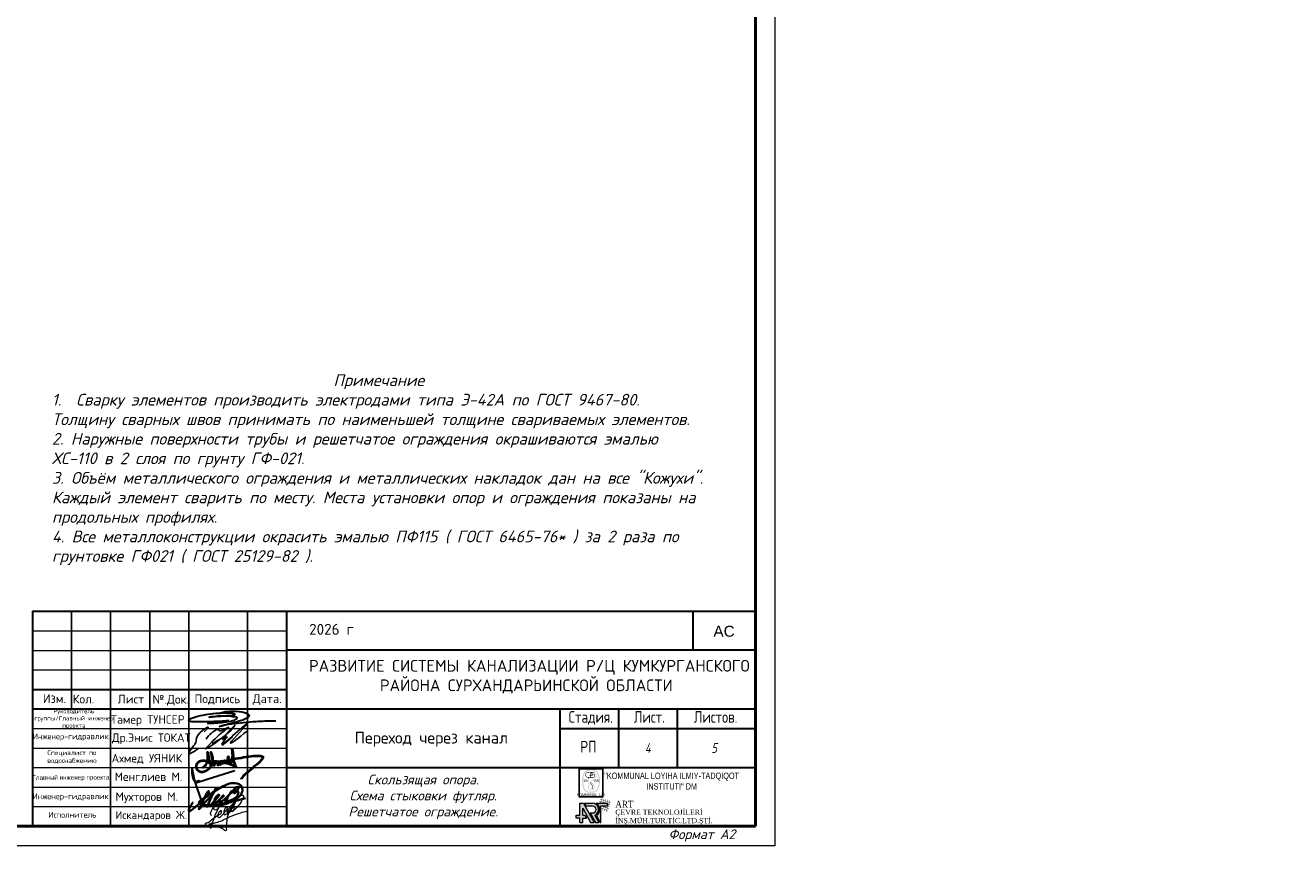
# Model space of a CAD drawing. Header units: millimetres. Extents: x 12962 to 32397, y -4138 to -1429.
# Tile 19 of 41: x 13750 to 14073, y -3525 to -3315. Entities that reach past the tile are written whole.
import ezdxf
from ezdxf.enums import TextEntityAlignment as Align

# ---------------------------------------------------------------- set-up
doc = ezdxf.new("R2010")
doc.units = ezdxf.units.MM
for name, color, linetype, lineweight in [('0_Ном._пера__7', 7, 'Continuous', 60), ('_1 asosiy', 7, 'Continuous', 40), ('_Текст', 255, 'Continuous', 13), ('A-PENCERE', 12, 'Continuous', 20), ('ANTET', 7, 'Continuous', 15), ('cam', 154, 'Continuous', 25), ('KOT', 250, 'Continuous', 18)]:
    doc.layers.add(name, color=color, linetype=linetype, lineweight=lineweight)
for name, color, linetype in [('KOLOD', 250, 'Continuous'), ('Text', 154, 'Continuous'), ('НВК_сервис', 7, 'Continuous'), ('штамп', 7, 'Continuous'), ('штамр', 7, 'Continuous')]:
    doc.layers.add(name, color=color, linetype=linetype)
doc.styles.add('300', font='isocpeur.ttf', dxfattribs={"height": 200})
doc.styles.add('Arial Narrow', font='ARIALN.TTF', dxfattribs={"height": 50})
doc.styles.add('ICOCPEUR', font='isocpeui.ttf')
doc.styles.add('ISOCPEUR', font='isocpeui.ttf')
doc.styles.add('LOGO_TEXT', font='GARA.TTF', dxfattribs={"width": 0.75, "height": 8000})
doc.styles.get("Standard").update_dxf_attribs({"font": 'arial.ttf'})
doc.styles.add('TimesCr', font='times.ttf')
doc.styles.add('ViTEXT', font='isocpeur.ttf')
doc.styles.add('НВК_Ш_(3)_И', font='isocpeui.ttf', dxfattribs={"height": 3})
doc.styles.add('УКЛ_Шрифт (3)', font='isocpeur.ttf', dxfattribs={"height": 300})

# ---------------------------------------------------------------- blocks, each defined once
blk = doc.blocks.new('*U38')
at = {"lineweight": 9}
for p, q in [((574, 415), (574, -5)), ((574, -5), (-20, -5))]:
    blk.add_line(p, q, dxfattribs=at)
at = {"lineweight": 50}
for p, q in [((569, 410), (569, 0)), ((569, 0), (0, 0))]:
    blk.add_line(p, q, dxfattribs=at)
blk = doc.blocks.new('A$C91a31260')
h = blk.add_hatch(color=154)
h.dxf.hatch_style = 1
h.paths.add_polyline_path([(3442, -361, 0.042522), (3275, -256, 0.041582), (3090, -180, 0.0286057), (2869, -123, 0.0148217), (2682, -92, 0.0182459), (2507, -75, 0.0192376), (2338, -71, 0.0207081), (2175, -80, 0.0339617), (1878, -130, 0.0398045), (1607, -218, 0.042619), (1371, -341, 0.053162), (1177, -494, 0.077064), (938, -814, 0.039685), (740, -1273, 0.036458), (598, -1814, 0.033608), (532, -2386, 0.0221478), (531, -2706, 0.023566), (558, -3019, 0.022554), (616, -3340, 0.0172276), (708, -3685, 0.0468079), (907, -4174, 0.076455), (1171, -4535, 0.0840588), (1512, -4776, 0.0694547), (1936, -4913, 0.0315439), (2112, -4932, 0.009553), (2381, -4939, 0.009308), (2648, -4936, 0.0361565), (2812, -4920, 0.0368718), (3051, -4859, 0.0388059), (3275, -4765, 0.0400848), (3474, -4641, 0.0458423), (3642, -4491, 0.050623), (3804, -4278, 0.0337662), (3945, -4007, 0.029459), (4067, -3679, 0.020182), (4167, -3294, 0.012947), (4210, -3070, 0.021107), (4233, -2878, 0.018465), (4242, -2667, 0.007455), (4239, -2379, 0.0030931), (4233, -2177, 0.0142896), (4225, -2061, 0.017589), (4212, -1956, 0.006402), (4185, -1809, 0.01157), (4140, -1599, 0.009949), (4082, -1380, 0.010258), (4021, -1180, 0.0212961), (3963, -1026, 0.0196425), (3890, -871, 0.0289571), (3812, -741, 0.0293799), (3721, -623, 0.0210913), (3607, -502, 0.0318556)])
h.paths.add_polyline_path([(3941, -1711, -0.0214622), (4004, -2086, -0.026098), (4030, -2441, -0.02683), (4018, -2788, -0.025253), (3969, -3139, -0.0207888), (3870, -3562, -0.0350334), (3748, -3905, -0.041709), (3600, -4180, -0.057671), (3421, -4395, -0.024651), (3319, -4483, -0.035714), (3220, -4550, -0.035166), (3111, -4602, -0.0229779), (2980, -4648, -0.015143), (2848, -4683, -0.021658), (2730, -4705, -0.0195476), (2601, -4718, -0.0095978), (2436, -4725, -0.031551), (2086, -4711, -0.051553), (1795, -4651, -0.057354), (1545, -4539, -0.0524138), (1319, -4370, -0.0669944), (1161, -4178, -0.038762), (1023, -3912, -0.0324987), (905, -3576, -0.0201776), (809, -3169, -0.035462), (760, -2767, -0.027929), (763, -2328, -0.027128), (816, -1877, -0.0280539), (917, -1441, -0.0183563), (984, -1239, -0.0233289), (1061, -1059, -0.0251736), (1148, -899, -0.0302155), (1246, -758, -0.0115692), (1313, -679, -0.028995), (1366, -625, -0.0281729), (1425, -576, -0.010408), (1514, -515, -0.038602), (1644, -443, -0.029551), (1795, -385, -0.027129), (1965, -340, -0.021516), (2153, -310, -0.028952), (2281, -303, -0.0088451), (2474, -306, -0.0090258), (2670, -316, -0.028329), (2799, -333, -0.028688), (3005, -384, -0.0399195), (3181, -454, -0.0428628), (3334, -547, -0.0419496), (3470, -665, -0.052204), (3618, -851, -0.035388), (3746, -1090, -0.031149), (3854, -1377, -0.0220524)], flags=16)
h = blk.add_hatch(color=154)
h.dxf.hatch_style = 1
h.paths.add_polyline_path([(3083, -721, 0.0555769), (2977, -688, 0.044379), (2832, -673, 0.0018352), (2313, -670, 0.0013488), (1780, -669, 0.0651225), (1675, -684, 0.1143918), (1449, -804, 0.1037598), (1289, -1016, 0.10477), (1229, -1272, 0.1192048), (1283, -1518, 0.0659227), (1361, -1636, 0.0515232), (1473, -1741, 0.0527746), (1601, -1818, 0.0822487), (1724, -1852), (1794, -1860), (1794, -1868), (1917, -1869), (1918, -1865), (2296, -1871, 0.004694), (2565, -1873, 0.0192301), (2729, -1866, 0.0317908), (2842, -1850, 0.053849), (2933, -1820, 0.0551521), (3008, -1775), (2365, -1771), (2103, -1769, -0.010502), (1846, -1762, -0.0481932), (1699, -1740, -0.0762102), (1593, -1696, -0.0556885), (1492, -1618, -0.0726598), (1390, -1486, -0.0873798), (1339, -1339, -0.088485), (1341, -1184, -0.0766088), (1395, -1030, -0.0459529), (1437, -967, -0.0335875), (1495, -905, -0.0330726), (1561, -851, -0.0397215), (1630, -809, -0.0305734), (1668, -792, -0.0326324), (1707, -781, -0.0262088), (1753, -774, -0.0111386), (1816, -768, -0.0090736), (1936, -763, -0.0079826), (2061, -761, -0.0078302), (2188, -764, -0.0079008), (2315, -770), (2449, -779), (2748, -781, -0.0401419), (2852, -777, -0.0287448), (2909, -782), (3195, -784, 0.0046551), (3185, -777, 0.0486721)])
h = blk.add_hatch(color=154)
h.dxf.hatch_style = 1
edge = h.paths.add_edge_path()
edge.add_arc((2139, -3100), 73.6, 1.81127, 23.05644)
edge.add_arc((2060, -3133), 159, 23.05644, 34.98953)
edge.add_arc((2071, -3125), 146, 34.98949, 47.08599)
edge.add_arc((2152, -3038), 26.6, 47.08604, 89.60717)
edge.add_arc((2153, -3027), 14.9, 89.6072, 129.50851)
edge.add_arc((2246, -3140), 162, 129.50851, 136.44857)
edge.add_arc((2276, -3169), 204, 136.44865, 143.26964)
edge.add_arc((2347, -3222), 292, 143.26972, 148.47427)
edge.add_line((2098, -3069), (2084, -3091))
edge.add_arc((1781, -2887), 366, 322.51229, 326.08863, ccw=False)
edge.add_line((2071, -3109), (2059, -3124))
edge.add_arc((2054, -3120), 6.3, 269.60722, 320.11187, ccw=False)
edge.add_arc((2054, -3121), 5.16, 206.18879, 269.60719, ccw=False)
edge.add_line((2050, -3123), (2037, -3097))
edge.add_line((2037, -3097), (2023, -3065))
edge.add_line((2023, -3065), (2015, -3045))
edge.add_line((2015, -3045), (2008, -3026))
edge.add_arc((2765, -2740), 810, 193.8724, 200.69592, ccw=False)
edge.add_arc((5613, -2037), 3743, 191.68081, 193.87242, ccw=False)
edge.add_arc((6113, -1933), 4254, 189.51532, 191.68081, ccw=False)
edge.add_arc((5783, -1989), 3919, 187.21255, 189.51531, ccw=False)
edge.add_arc((3067, -2332), 1182, 181.24736, 187.21257, ccw=False)
edge.add_arc((6978, -2247), 5094, 179.23156, 181.2474, ccw=False)
edge.add_line((1885, -2179), (1890, -2003))
edge.add_arc((2259, -2018), 369, 164.87952, 177.60136, ccw=False)
edge.add_line((1902, -1922), (1918, -1865))
edge.add_line((1918, -1865), (1794, -1860))
edge.add_line((1794, -1860), (1785, -2111))
edge.add_arc((5261, -2236), 3478, 177.93771, 182.7904)
edge.add_arc((4182, -2289), 2398, 182.79033, 189.20281)
edge.add_arc((3938, -2329), 2150, 189.20276, 196.00063)
edge.add_arc((3938, -2329), 2150, 196.00067, 202.79854)
edge.add_line((1956, -3162), (1964, -3185))
edge.add_line((1964, -3185), (1972, -3207))
edge.add_line((1972, -3207), (1977, -3227))
edge.add_arc((1932, -3238), 46.5, -0.94146, 13.56112, ccw=False)
edge.add_arc((1949, -3238), 29.6, 331.78398, 359.0586, ccw=False)
edge.add_line((1975, -3252), (1954, -3290))
edge.add_arc((821, -2642), 1306, 327.94013, 330.2399, ccw=False)
edge.add_arc((193, -2249), 2046, 326.2976, 327.94013, ccw=False)
edge.add_arc((3553, -4491), 1993, 146.29758, 150.05195)
edge.add_arc((2378, -3813), 636, 150.05184, 158.84335)
edge.add_arc((2240, -3760), 488, 158.84325, 169.15274)
edge.add_arc((2516, -3813), 770, 169.15268, 176.48289)
edge.add_arc((2437, -3808), 691, 176.48291, 187.60537)
edge.add_arc((2276, -3830), 528, 187.60536, 201.21999)
edge.add_arc((2294, -3822), 548, 201.21995, 214.55251)
edge.add_arc((2500, -3680), 798, 214.5525, 224.60719)
edge.add_arc((2482, -3699), 772, 224.60715, 235.83935)
edge.add_arc((2387, -3839), 603, 235.83933, 249.35576)
edge.add_arc((2394, -3820), 622, 249.35577, 262.6342)
edge.add_arc((2426, -3571), 874, 262.63423, 272.93023)
edge.add_arc((2427, -3581), 864, 272.93031, 285.93166)
edge.add_arc((2481, -3772), 666, 285.93171, 301.73788)
edge.add_arc((2504, -3809), 621, 301.7379, 318.15799)
edge.add_arc((2475, -3783), 661, 318.15805, 333.8317)
edge.add_arc((2036, -3568), 1149, 333.83171, 338.4576)
edge.add_arc((2643, -3807), 497, 338.4576, 347.11156)
edge.add_arc((2713, -3823), 426, 347.11157, 356.58884)
edge.add_arc((2495, -3810), 644, 356.58886, 363.539)
edge.add_arc((2493, -3810), 646, 3.53901, 11.41843)
edge.add_arc((2543, -3800), 594, 11.41837, 19.80387)
edge.add_arc((2428, -3841), 717, 19.80383, 27.35658)
edge.add_arc((1838, -4147), 1381, 27.35654, 31.97945)
edge.add_arc((4479, -2497), 1733, 210.26056, 211.9794, ccw=False)
edge.add_arc((4154, -2687), 1356, 208.19467, 210.26048, ccw=False)
edge.add_arc((4103, -2715), 1298, 206.38177, 208.19457, ccw=False)
edge.add_line((2940, -3292), (2859, -3163))
edge.add_line((2859, -3163), (2834, -3131))
edge.add_arc((3655, -2483), 1045, 212.64317, 218.28338, ccw=False)
edge.add_line((2775, -3047), (2656, -2859))
edge.add_line((2656, -2859), (2528, -2653))
edge.add_arc((2570, -2628), 48.5, 180.07686, 211.73431, ccw=False)
edge.add_arc((2545, -2628), 24.2, 144.21679, 180.07671, ccw=False)
edge.add_line((2526, -2614), (2573, -2549))
edge.add_arc((5354, -4602), 3457, 141.99509, 143.55763, ccw=False)
edge.add_arc((7425, -6221), 6085, 140.97202, 141.99508, ccw=False)
edge.add_line((2698, -2389), (2874, -2171))
edge.add_line((2874, -2171), (2897, -2207))
edge.add_line((2897, -2207), (2908, -2226))
edge.add_line((2908, -2226), (2923, -2256))
edge.add_line((2923, -2256), (2939, -2291))
edge.add_line((2939, -2291), (2953, -2326))
edge.add_arc((2120, -2653), 895, 13.33447, 21.45858, ccw=False)
edge.add_arc((1951, -2693), 1069, 6.22179, 13.3345, ccw=False)
edge.add_arc((2005, -2687), 1014, -1.05877, 6.22176, ccw=False)
edge.add_arc((2362, -2694), 658, 348.86885, 358.94115, ccw=False)
edge.add_arc((2371, -2696), 648, 342.92925, 348.8688, ccw=False)
edge.add_arc((2059, -2600), 974, 338.55288, 342.92929, ccw=False)
edge.add_line((2966, -2956), (2935, -3027))
edge.add_arc((2095, -2622), 933, 329.69042, 334.29615, ccw=False)
edge.add_line((2900, -3093), (2859, -3163))
edge.add_line((2859, -3163), (2940, -3292))
edge.add_arc((3016, -3254), 84.7, 193.09, 206.38168, ccw=False)
edge.add_arc((2981, -3262), 49.2, 168.83702, 193.08991, ccw=False)
edge.add_arc((3089, -3283), 159, 158.73019, 168.83702, ccw=False)
edge.add_arc((3253, -3347), 334, 151.95597, 158.73025, ccw=False)
edge.add_arc((4253, -3880), 1468, 149.69651, 151.95595, ccw=False)
edge.add_arc((2036, -2584), 1099, 329.69646, 340.72013)
edge.add_arc((2280, -2670), 841, 340.72009, 354.19655)
edge.add_arc((2274, -2669), 848, 354.19652, 367.61177)
edge.add_arc((1989, -2707), 1135, 7.61179, 18.39148)
edge.add_line((3066, -2349), (3054, -2312))
edge.add_line((3054, -2312), (3045, -2278))
edge.add_line((3045, -2278), (3037, -2249))
edge.add_arc((3090, -2237), 54.4, 179.60723, 193.4388, ccw=False)
edge.add_arc((3056, -2236), 20.7, 139.92417, 179.60713, ccw=False)
edge.add_arc((4636, -3566), 2085, 138.44343, 139.92417, ccw=False)
edge.add_arc((4170, -3152), 1462, 135.90725, 138.44352, ccw=False)
edge.add_arc((4893, -3853), 2469, 134.194, 135.90734, ccw=False)
edge.add_arc((1722, -592), 2080, 314.19402, 320.23549)
edge.add_arc((2694, -1400), 815, 320.23543, 332.39181)
edge.add_arc((2835, -1474), 656, 332.39172, 346.2137)
edge.add_arc((2545, -1403), 955, 346.21364, 356.64823)
edge.add_arc((2465, -1398), 1036, 356.64818, 364.52119)
edge.add_arc((2846, -1368), 653, 4.52115, 15.64383)
edge.add_arc((2840, -1369), 659, 15.64381, 26.71025)
edge.add_arc((2472, -1555), 1071, 26.71023, 34.39896)
edge.add_arc((2785, -1341), 692, 34.39892, 44.58718)
edge.add_arc((2820, -1306), 643, 44.58711, 55.35377)
edge.add_line((3185, -777), (2909, -782))
edge.add_arc((2833, -1275), 499, 74.69751, 81.25209, ccw=False)
edge.add_arc((2811, -1355), 581, 60.66436, 74.69755, ccw=False)
edge.add_arc((2812, -1353), 579, 46.59058, 60.66442, ccw=False)
edge.add_arc((2801, -1364), 595, 32.72044, 46.5906, ccw=False)
edge.add_arc((2753, -1395), 652, 19.76953, 32.72039, ccw=False)
edge.add_arc((2985, -1312), 405, 5.87082, 19.76953, ccw=False)
edge.add_arc((2265, -1386), 1129, -0.59591, 5.87084, ccw=False)
edge.add_arc((2225, -1385), 1169, 352.9666, 359.40404, ccw=False)
edge.add_arc((2785, -1454), 605, 342.42866, 352.96663, ccw=False)
edge.add_arc((2413, -1336), 996, 339.99941, 342.42866, ccw=False)
edge.add_arc((2268, -1284), 1150, 337.81874, 339.99935, ccw=False)
edge.add_arc((2383, -1331), 1025, 335.62185, 337.81874, ccw=False)
edge.add_arc((3110, -1660), 227, 328.90214, 335.62192, ccw=False)
edge.add_arc((2683, -1403), 726, 322.47158, 328.90215, ccw=False)
edge.add_arc((1869, -777), 1753, 319.14423, 322.47151, ccw=False)
edge.add_arc((1818, -734), 1819, 315.84231, 319.14415, ccw=False)
edge.add_arc((2364, -1264), 1058, 310.88878, 315.84226, ccw=False)
edge.add_line((3057, -2064), (2972, -2137))
edge.add_line((2972, -2137), (2930, -2088))
edge.add_arc((2104, -2792), 1085, 40.44844, 42.65701)
edge.add_arc((2876, -2080), 35.1, 42.65711, 69.04197)
edge.add_arc((2882, -2063), 16.9, 69.042, 113.99651)
edge.add_arc((2938, -2188), 154, 113.9966, 122.84097)
edge.add_arc((3051, -2363), 362, 122.84102, 139.01985)
edge.add_arc((13601, -11528), 14337, 139.01983, 140.16161)
edge.add_arc((17130, -14472), 18933, 140.16159, 141.04417)
edge.add_arc((2553, -2687), 188, 141.04418, 164.7061)
edge.add_arc((2404, -2646), 33.2, 164.70615, 198.10871)
edge.add_arc((2598, -2583), 237, 198.1088, 205.9445)
edge.add_arc((2824, -2473), 488, 205.94451, 211.49401)
edge.add_arc((4294, -1572), 2212, 211.49397, 213.30265)
edge.add_arc((-10547, -11322), 15545, 32.31778, 33.30257, ccw=False)
edge.add_arc((-25195, -20588), 32878, 31.75531, 32.31773, ccw=False)
edge.add_line((2761, -3285), (2844, -3419))
edge.add_line((2844, -3419), (2926, -3553))
edge.add_arc((2371, -3892), 650, 24.12364, 31.48156, ccw=False)
edge.add_arc((2659, -3763), 335, 17.24512, 24.12359, ccw=False)
edge.add_arc((2741, -3738), 249, 8.66508, 17.24512, ccw=False)
edge.add_arc((2616, -3757), 376, 1.97001, 8.66507, ccw=False)
edge.add_arc((1508, -3795), 1484, -0.44097, 1.96995, ccw=False)
edge.add_arc((1338, -3794), 1655, 357.09608, 359.55902, ccw=False)
edge.add_arc((2747, -3865), 244, 346.96037, 357.09602, ccw=False)
edge.add_arc((2765, -3869), 225, 336.26278, 346.96038, ccw=False)
edge.add_arc((1800, -3445), 1279, 333.3074, 336.26278, ccw=False)
edge.add_arc((2411, -3752), 596, 321.46919, 333.30742, ccw=False)
edge.add_arc((2522, -3841), 453, 306.9354, 321.46924, ccw=False)
edge.add_arc((2499, -3811), 491, 293.05041, 306.93542, ccw=False)
edge.add_arc((2376, -3521), 806, 283.46932, 293.05047, ccw=False)
edge.add_arc((2462, -3880), 437, 271.67114, 283.46937, ccw=False)
edge.add_arc((2454, -3603), 714, 263.50492, 271.67116, ccw=False)
edge.add_arc((2455, -3594), 722, 255.37675, 263.50498, ccw=False)
edge.add_arc((2392, -3837), 471, 244.18314, 255.3767, ccw=False)
edge.add_arc((2402, -3815), 496, 234.23574, 244.18314, ccw=False)
edge.add_arc((2490, -3693), 646, 226.0787, 234.23578, ccw=False)
edge.add_arc((2487, -3697), 641, 217.89533, 226.07873, ccw=False)
edge.add_arc((2357, -3798), 476, 207.66657, 217.89532, ccw=False)
edge.add_arc((2548, -3698), 693, 203.36271, 207.6665, ccw=False)
edge.add_arc((2148, -3870), 257, 194.33798, 203.36267, ccw=False)
edge.add_arc((2177, -3863), 287, 185.91485, 194.33789, ccw=False)
edge.add_arc((2896, -3789), 1009, 182.61324, 185.91485, ccw=False)
edge.add_arc((2508, -3806), 621, 173.03649, 182.61329, ccw=False)
edge.add_arc((2269, -3777), 380, 159.19785, 173.0365, ccw=False)
edge.add_arc((2630, -3914), 766, 150.3747, 159.19779, ccw=False)
edge.add_arc((7617, -6751), 6504, 148.54697, 150.37467, ccw=False)
edge.add_arc((-3179, -147), 6152, 328.54691, 329.54729)
edge.add_arc((-961, -1451), 3579, 329.5472, 331.0481)
edge.add_line((2171, -3183), (2209, -3113))
edge.add_arc((2181, -3098), 32, 331.74102, 361.81119)
h = blk.add_hatch(color=154)
h.dxf.hatch_style = 1
h.paths.add_polyline_path([(3241, -1398, 0.0778663), (3238, -1298, 0.0773556), (3205, -1203, 0.0785558), (3146, -1124, 0.084539), (3066, -1070, 0.0441055), (3016, -1052, 0.0404216), (2962, -1042, 0.0169513), (2876, -1037, 0.001679), (2669, -1033, -0.00276), (2543, -1030, -0.0045987), (2437, -1025), (2344, -1021, -0.4021017), (2340, -1017, -0.1861052), (2349, -993, -0.0166314), (2395, -946, -0.0224718), (2449, -899, -0.0343636), (2500, -864, -0.0502344), (2610, -813, -0.0460494), (2730, -784, -0.0067788), (2748, -781), (2449, -779), (2398, -817, 0.0254917), (2338, -866, 0.0356117), (2291, -917, 0.0345121), (2250, -974, 0.0219835), (2211, -1046, 0.0638524), (2149, -1226, 0.081721), (2142, -1400, 0.0862627), (2191, -1560, 0.081107), (2291, -1698), (2365, -1771), (3008, -1775, 0.0230903), (3037, -1752, 0.0513383), (3133, -1645, 0.0510832), (3206, -1521, 0.0739097)])
h.paths.add_polyline_path([(3107, -1491, -0.035429), (3096, -1520, -0.0608983), (3061, -1578, -0.0345583), (3006, -1638, -0.0338258), (2940, -1693, -0.0448459), (2874, -1733, -0.0233464), (2830, -1752, -0.0461835), (2794, -1761, -0.0358254), (2750, -1766, -0.0092522), (2680, -1767, -0.0090978), (2608, -1765, -0.0408435), (2566, -1759, -0.0505828), (2529, -1748, -0.0190195), (2481, -1724, -0.0356081), (2421, -1687, -0.0441135), (2371, -1643, -0.0433377), (2329, -1591, -0.0325638), (2291, -1527), (2279, -1502), (2269, -1480), (2261, -1462, -0.107999), (2260, -1457, -0.4022045), (2263, -1454), (2336, -1452), (2420, -1450), (2519, -1449), (2779, -1447), (2783, -1416, 0.0571109), (2784, -1403, 0.0686814), (2781, -1391, 0.0761215), (2775, -1381, 0.0989629), (2767, -1374, -0.2743324), (2747, -1338, -0.0836747), (2759, -1273, -0.0728134), (2795, -1207, -0.1199172), (2843, -1167, -0.070802), (2890, -1152, -0.0508088), (2944, -1148, -0.051407), (2997, -1156, -0.078823), (3040, -1174, -0.0598655), (3085, -1210, -0.0907102), (3113, -1251, -0.0809457), (3127, -1303, -0.0391041), (3128, -1373, -0.0200298), (3124, -1412, -0.0171393), (3116, -1453, -0.0177036)], flags=16)
h.paths.add_polyline_path([(2629, -1350), (2434, -1349), (2240, -1348), (2249, -1273, -0.019008), (2264, -1183, -0.2219312), (2285, -1155, -0.1221998), (2325, -1145, -0.004363), (2487, -1144), (2568, -1145), (2636, -1147), (2695, -1149, -0.4058767), (2697, -1152, -0.1034441), (2697, -1156), (2690, -1170), (2682, -1187), (2672, -1206, 0.0211867), (2662, -1228, 0.0136838), (2652, -1254, 0.0137643), (2643, -1280, 0.025146), (2638, -1302)], flags=16)
h = blk.add_hatch(color=154)
h.dxf.hatch_style = 1
h.paths.add_polyline_path([(2541, -4079, 0.0307216), (2607, -4025, 0.0318026), (2662, -3966, 0.0530533), (2699, -3909, 0.054952), (2720, -3854, 0.0500212), (2730, -3793, 0.049006), (2727, -3731, 0.0482477), (2713, -3670, 0.0521185), (2697, -3635, 0.003236), (2638, -3540, 0.0047568), (2567, -3427, 0.0035103), (2486, -3303, -0.001832), (2292, -3009, -0.0280808), (2231, -2904, -0.1053597), (2216, -2845, -0.2129776), (2233, -2801, -0.0961725), (2252, -2788, -0.0727744), (2265, -2785, -0.1816802), (2306, -2815), (2557, -3208), (2796, -3586, -0.078031), (2835, -3675, -0.0702577), (2847, -3771, -0.0624207), (2831, -3871, -0.0596516), (2791, -3969, -0.0541942), (2728, -4057, -0.0432346), (2673, -4109, -0.0644959), (2616, -4143, -0.066667), (2554, -4161), (2519, -4164), (2483, -4164), (2403, -4159), (2473, -4122, 0.0357106)])
at = {"color": 154}
blk.add_lwpolyline([(-43, 0), (4838, 0), (4838, -5743), (-43, -5743)], close=True, dxfattribs=at)
blk.add_lwpolyline([(1794, -1860), (1918, -1865)], dxfattribs=at)
at = {"color": 154, "style": 'Arial Narrow'}
for s, p in [('19', (1231, -2440)), ('66', (3575, -2440))]:
    blk.add_text(s, height=600, dxfattribs=at).set_placement(p, align=Align.MIDDLE_CENTER)
at = {"color": 154, "style": 'Arial Narrow', "width": 0.9}
blk.add_text('KOMMUNAL  LITI', height=550, dxfattribs=at).set_placement((2408, -5623), align=Align.CENTER)
blk = doc.blocks.new('TT imza')
at = {"layer": 'A-PENCERE', "color": 5, "lineweight": 30}
for points in [[(31392, -15599), (31354, -15603), (31291, -15606), (31182, -15610), (31106, -15610), (31059, -15606), (31047, -15600), (31045, -15594), (31050, -15589), (31103, -15566), (31192, -15546), (31280, -15534), (31350, -15531), (31406, -15530), (31437, -15537), (31445, -15543), (31432, -15552), (31409, -15556), (31341, -15560), (31300, -15563), (31223, -15568), (31281, -15559), (31354, -15556), (31411, -15559), (31444, -15564), (31465, -15573), (31461, -15582), (31445, -15593), (31411, -15605), (31333, -15617), (31264, -15623), (31233, -15624), (31204, -15624)], [(31314, -15536), (31353, -15522), (31385, -15518), (31457, -15517), (31553, -15537), (31564, -15545), (31569, -15552), (31539, -15582), (31491, -15601), (31425, -15620), (31374, -15634), (31308, -15651)], [(31308, -15651), (31356, -15636), (31420, -15625), (31519, -15615), (31631, -15605), (31706, -15601), (31787, -15600), (31802, -15601)]]:
    blk.add_spline(points, degree=3, dxfattribs=at)
blk = doc.blocks.new('A$Cb6e3b2d1')
at = {"color": 172, "lineweight": -3}
for points in [[(9.42, 3.46), (13.25, 6.58), (13.32, 6.59), (13.67, 6.14), (14.02, 6.12), (16.66, 7.26), (15.28, 6.15), (9.77, 1), (9.25, 0.43), (13.86, 3.44), (11.71, 2.18), (15.99, 4.97), (18.6, 7.87), (14.99, 3.39), (16.14, 4.24), (14.42, 1.78), (17.85, 4.17), (14.99, 1.72), (22.66, 8.52), (17.24, 2.25), (22.59, 6.03)], [(8.8, 5.75), (10.13, 7.23), (6.25, 3.31), (6.27, 2.75), (5.38, 1.31), (3.95, -1.17), (7.01, 0.5)]]:
    blk.add_spline(points, degree=3, dxfattribs=at)
blk = doc.blocks.new('ahm')
at = {"layer": 'KOT', "color": 0, "lineweight": 40}
for points in [[(-31.543, 684.287, 0.357556), (-31.508, 684.29), (-31.473, 684.319), (-31.434, 684.353), (-31.419, 684.37), (-31.408, 684.391), (-31.386, 684.436), (-31.373, 684.475), (-31.364, 684.52), (-31.357, 684.561), (-31.354, 684.599), (-31.351, 684.635), (-31.351, 684.67), (-31.351, 684.711, 0.03743), (-31.36, 684.829), (-31.343, 684.713), (-31.335, 684.669), (-31.325, 684.619), (-31.313, 684.57), (-31.298, 684.52), (-31.284, 684.475), (-31.271, 684.43, 0.076982), (-31.229, 684.34), (-31.211, 684.358, 0.226361), (-31.18, 684.452), (-31.174, 684.531, 0.155576), (-31.245, 684.827), (-31.231, 684.771), (-31.223, 684.721), (-31.217, 684.676), (-31.21, 684.63), (-31.204, 684.599), (-31.196, 684.561), (-31.185, 684.509), (-31.175, 684.467), (-31.162, 684.42), (-31.145, 684.371, 0.05927), (-31.133, 684.346, 0.296345), (-31.125, 684.342, 0.327015), (-31.119, 684.349, -0.058736), (-31.11, 684.38, 0.029075), (-31.069, 684.496), (-31.051, 684.458), (-31.033, 684.426), (-31.016, 684.398), (-30.999, 684.367), (-30.991, 684.357, 0.478598), (-30.976, 684.358, 0.303641), (-30.975, 684.37), (-30.969, 684.405), (-30.962, 684.451), (-30.96, 684.484), (-30.959, 684.492), (-30.942, 684.447), (-30.937, 684.431), (-30.928, 684.417), (-30.921, 684.405), (-30.916, 684.396), (-30.91, 684.389, 0.497092), (-30.891, 684.39, -0.52669)], [(-30.891, 684.39), (-30.882, 684.47), (-30.882, 684.503), (-30.872, 684.476), (-30.866, 684.463), (-30.857, 684.45), (-30.845, 684.434), (-30.832, 684.418, 0.597033), (-30.817, 684.42), (-30.816, 684.44), (-30.816, 684.456), (-30.816, 684.485), (-30.817, 684.508), (-30.818, 684.514), (-30.809, 684.492), (-30.8, 684.476), (-30.789, 684.458), (-30.782, 684.45, 0.009614), (-30.769, 684.437, 0.818111), (-30.761, 684.442), (-30.76, 684.475), (-30.76, 684.498), (-30.761, 684.523), (-30.762, 684.53), (-30.748, 684.503), (-30.74, 684.492), (-30.73, 684.479), (-30.722, 684.469), (-30.713, 684.462), (-30.696, 684.448, 0.440313), (-30.607, 684.461, 0.202241), (-30.587, 684.565, 0.021645), (-30.601, 684.621, -0.063307), (-30.611, 684.654, 0.796723), (-30.639, 684.648, 0.029794), (-30.644, 684.572, 0.154488), (-30.604, 684.466, 0.028745), (-30.582, 684.438, 0.497495), (-30.506, 684.457, 0.153338), (-30.469, 684.568), (-30.466, 684.623, 0.025787), (-30.465, 684.78, 0.017451), (-30.473, 684.885, 0.070147), (-30.485, 684.93), (-30.472, 684.875, -0.055645), (-30.447, 684.662, 0.131674), (-30.347, 684.304), (-30.397, 684.327, 0.101608), (-31.121, 684.493), (-31.045, 684.493, 0.075714), (-30.441, 684.581, -0.015793), (-29.703, 684.689, -0.115625), (-29.395, 684.676, -0.471072), (-29.391, 684.6, -0.028714), (-29.53, 684.449), (-29.614, 684.374), (-29.679, 684.319), (-29.747, 684.264), (-29.822, 684.197), (-29.914, 684.12), (-29.984, 684.063), (-30.023, 684.026), (-30.055, 683.996), (-30.084, 683.963), (-30.117, 683.925), (-30.156, 683.871), (-30.163, 683.855)], [(-31.229, 684.34, 0.204076), (-31.322, 684.457, 0.030149), (-31.393, 684.494, 0.10317), (-31.523, 684.513, 0.0941), (-31.646, 684.49, 0.092543), (-31.733, 684.43, 0.166782), (-31.776, 684.321, 0.247289), (-31.713, 684.176, -3.974787)], [(-31.713, 684.176, 0.15797), (-31.604, 684.124, 0.200345), (-31.339, 684.216, 0.025761), (-31.256, 684.292, 0.055607), (-31.194, 684.381, -0.113379)]]:
    blk.add_lwpolyline(points, format="xyb", dxfattribs=at)
blk = doc.blocks.new('A$C5922ce17')
at = {"color": 172, "lineweight": -3, "xscale": 8.934458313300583, "yscale": 8.934458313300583, "zscale": 8.934458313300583, "rotation": 359.9840795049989}
blk.add_blockref('ahm', (286.35, -6112.1), dxfattribs=at)
blk = doc.blocks.new('МАРУФ')
at = {"color": 5, "lineweight": 35}
for points in [[(-1057, -156), (-1069, -154), (-1078, -158), (-1084, -167), (-1109, -202), (-1153, -274), (-1186, -345), (-1199, -375), (-1204, -394), (-1204, -412), (-1198, -425), (-1188, -429), (-1163, -427), (-1141, -416), (-1116, -398), (-1019, -323), (-961, -275), (-865, -191), (-750, -98), (-643, 36), (-581, 123), (-558, 164), (-552, 187), (-553, 201), (-558, 214), (-568, 215), (-579, 209), (-587, 200), (-605, 181), (-617, 161), (-629, 145), (-642, 114), (-671, 56), (-783, -186), (-811, -243), (-835, -287), (-863, -333), (-881, -360), (-881, -360), (-875, -367), (-856, -354), (-817, -313), (-777, -261), (-671, -146), (-554, -27), (-459, 74), (-409, 144), (-335, 245), (-326, 260), (-321, 281), (-318, 302), (-324, 307), (-338, 299), (-351, 273), (-366, 243), (-377, 224), (-393, 189), (-427, 112), (-468, 26), (-510, -70), (-575, -203), (-607, -276), (-620, -296), (-586, -229), (-521, -232), (-403, -227), (-206, -206), (-45, -174), (149, -140), (256, -98), (326, -42), (380, 0), (434, 49), (470, 96), (498, 150), (517, 191), (525, 233), (527, 268), (520, 312), (506, 348), (483, 384), (464, 400), (418, 432), (383, 447), (353, 456), (280, 470), (221, 470), (162, 466), (75, 443), (3, 417), (-121, 357), (-243, 289), (-454, 155), (-570, 73), (-741, -30), (-794, -64), (-838, -96), (-861, -120), (-873, -141), (-875, -159), (-855, -183), (-797, -214), (-745, -227), (-650, -236), (-586, -229), (-502, -231), (-464, -196), (-419, -146), (-346, -71), (-294, -8), (-255, 34), (-225, 70), (-222, 91), (-225, 99), (-239, 102), (-258, 92), (-267, 81), (-285, 59), (-306, 42), (-348, -15), (-371, -70), (-387, -133), (-394, -164), (-385, -177), (-369, -180), (-342, -169), (-293, -131), (-212, -59), (-88, 45), (-78, 69), (-89, 77), (-103, 63), (-124, 39), (-176, -28), (-201, -67), (-215, -95), (-229, -121), (-233, -140), (-229, -153), (-215, -155), (-177, -139), (-111, -91), (-47, -41), (47, 41), (131, 125), (179, 174), (193, 200), (185, 216), (162, 200), (134, 157), (116, 110), (89, 83), (45, -4), (-45, -174), (0, -89), (-38, -96), (0, -89), (66, -95), (133, -85), (186, -71), (259, -35), (307, -2), (338, 29), (362, 67), (381, 112), (394, 161), (386, 190), (371, 217), (352, 231), (328, 237), (295, 235), (268, 224), (247, 204), (239, 173), (250, 153), (264, 143), (283, 152), (311, 177), (369, 254), (408, 327), (410, 339), (410, 353), (397, 357), (382, 353), (360, 345), (336, 336), (284, 304), (249, 268), (226, 236), (203, 203), (193, 177), (193, 200)], [(623, -9), (356, -86), (319, -91), (256, -98), (99, -149), (15, -191), (-146, -234), (-262, -261), (-333, -264), (-426, -269), (-468, -264), (-544, -230), (-554, -230)]]:
    blk.add_lwpolyline(points, dxfattribs=at)
blk = doc.blocks.new('131')
at = {"color": 5, "lineweight": 13}
for points in [[(36558.21, -2634.09), (36553.91, -2636.02), (36553.23, -2635.48), (36553.23, -2634.76), (36554.18, -2634.27), (36558.53, -2631.39), (36562.18, -2628.77), (36564.66, -2626.66), (36564.6, -2625.71), (36563.48, -2626.16), (36562.18, -2627.79), (36562.02, -2629.95), (36562.83, -2630.43), (36564.46, -2629.56), (36567.7, -2625.82), (36568.83, -2623.74), (36568.83, -2622.78), (36567.5, -2623.48), (36566.63, -2625.37), (36566.21, -2627.22), (36566.55, -2628.35), (36568.4, -2627.93), (36570.62, -2625.28), (36574.53, -2617.96), (36578.09, -2614.85), (36579.93, -2614.54), (36578.72, -2619.21), (36575.7, -2623.31), (36571.74, -2626.05), (36571.79, -2624.84), (36572.1, -2624.29), (36574.17, -2622.45), (36574.04, -2623.44), (36570.35, -2626.72), (36568.73, -2626.59), (36568.95, -2625.96), (36571.2, -2622.41), (36574.49, -2619.35), (36569.18, -2628.75), (36568.28, -2634.15), (36568.1, -2638.38), (36567.92, -2639.91), (36566.97, -2639.82), (36565.85, -2638.92), (36562.92, -2637.7), (36559.5, -2636.44), (36557.33, -2635.58)], [(36557.39, -2629.07), (36556.78, -2627.9), (36557.39, -2625.82), (36557.95, -2624.7), (36559.26, -2621.92), (36558.87, -2623.81), (36559.4, -2624.87), (36561.04, -2624.73), (36563.64, -2622.07), (36565.64, -2618.47), (36561.23, -2626.12), (36557.71, -2635.51), (36556.78, -2638.44), (36557.27, -2635.64), (36555.62, -2635.2), (36557.52, -2634.83), (36566.87, -2631.72), (36578.48, -2627.1), (36582.78, -2625.98)]]:
    blk.add_spline(points, degree=3, dxfattribs=at)
blk = doc.blocks.new('123a')
at = {"layer": 'ANTET', "true_color": 0x0f90fa}
h = blk.add_hatch(color=150, dxfattribs=at)
h.dxf.hatch_style = 1
h.paths.add_polyline_path([(-2721750, 1059458), (-2721850, 1059458), (-2721850, 1059382), (-2721750, 1059382), (-2721750, 1059266), (-2721680, 1059266), (-2721680, 1059382), (-2721581, 1059382), (-2721623, 1059458), (-2721680, 1059458), (-2721680, 1059632), (-2721478, 1059266), (-2721388, 1059266), (-2721663, 1059762), (-2721750, 1059762)])
h.paths.add_polyline_path([(-2721331, 1059762, -0.54934), (-2721330, 1059442), (-2721232, 1059266), (-2721218, 1059266), (-2721218, 1059692), (-2721056, 1059692), (-2721056, 1059762)])
at = {"layer": 'ANTET', "true_color": 0x000000}
h = blk.add_hatch(color=18, dxfattribs=at)
h.dxf.hatch_style = 1
h.paths.add_polyline_path([(-2721630, 1059762), (-2721589, 1059689), (-2721425, 1059689, -1), (-2721425, 1059514), (-2721492, 1059514), (-2721355, 1059266), (-2721266, 1059266), (-2721370, 1059453, 0.817636), (-2721432, 1059762)])
at = {"color": 7, "lineweight": 9}
for p, q in [((-2735761, 1064175), (-2729261, 1064175)), ((-2735761, 1063675), (-2729261, 1063675)), ((-2735761, 1063175), (-2729261, 1063175)), ((-2735761, 1061675), (-2729261, 1061675)), ((-2735761, 1061175), (-2729261, 1061175)), ((-2735761, 1061175), (-2729261, 1061175)), ((-2735761, 1060675), (-2729261, 1060675)), ((-2735761, 1060175), (-2729261, 1060175)), ((-2735761, 1059675), (-2729261, 1059675))]:
    blk.add_line(p, q, dxfattribs=at)
at = {"color": 5, "lineweight": 30}
blk.add_lwpolyline([(-2731376, 1059794), (-2731363, 1059775), (-2731363, 1059755), (-2731387, 1059755), (-2731425, 1059806), (-2731597, 1060308), (-2731618, 1060370), (-2731672, 1060668), (-2731682, 1060631), (-2731682, 1060536), (-2731658, 1060402), (-2731633, 1060344), (-2731584, 1060304), (-2731553, 1060324), (-2731527, 1060340), (-2731504, 1060341), (-2731504, 1060336), (-2731517, 1060321), (-2731550, 1060302), (-2731563, 1060302), (-2731566, 1060298), (-2731566, 1060294), (-2731563, 1060291), (-2731556, 1060290), (-2731289, 1060376), (-2730584, 1060604)], dxfattribs=at)
at = {"layer": 'ANTET', "color": 150, "true_color": 0x0f90fa}
for p, q in [((-2721750, 1059458, 81089), (-2721750, 1059762, 81089)), ((-2721680, 1059458, 81089), (-2721680, 1059632, 81089)), ((-2721218, 1059266, 81089), (-2721218, 1059692, 81089)), ((-2721850, 1059382, 81089), (-2721850, 1059458, 81089)), ((-2721850, 1059458, 81089), (-2721750, 1059458, 81089)), ((-2721750, 1059382, 81089), (-2721850, 1059382, 81089)), ((-2721750, 1059266, 81089), (-2721750, 1059382, 81089)), ((-2721750, 1059266, 81089), (-2721680, 1059266, 81089)), ((-2721680, 1059458, 81089), (-2721623, 1059458, 81089)), ((-2721680, 1059266, 81089), (-2721680, 1059382, 81089)), ((-2721680, 1059382, 81089), (-2721581, 1059382, 81089)), ((-2721330, 1059442, 81089), (-2721232, 1059266, 81089)), ((-2721232, 1059266, 81089), (-2721218, 1059266, 81089))]:
    blk.add_line(p, q, dxfattribs=at)
at = {"layer": 'ANTET', "color": 150, "true_color": 0x1995fa}
for p, q in [((-2721750, 1059762, 81089), (-2721663, 1059762, 81089)), ((-2721680, 1059632, 81089), (-2721478, 1059266, 81089)), ((-2721663, 1059762, 81089), (-2721388, 1059266, 81089)), ((-2721331, 1059762, 81089), (-2721056, 1059762, 81089)), ((-2721218, 1059692, 81089), (-2721056, 1059692, 81089)), ((-2721056, 1059762, 81089), (-2721056, 1059692, 81089)), ((-2721623, 1059458, 81089), (-2721581, 1059382, 81089)), ((-2721478, 1059266, 81089), (-2721388, 1059266, 81089))]:
    blk.add_line(p, q, dxfattribs=at)
at = {"layer": 'ANTET', "color": 18, "true_color": 0x000000}
for p, q in [((-2721630, 1059762, 81089), (-2721589, 1059689, 81089)), ((-2721425, 1059689, 81089), (-2721589, 1059689, 81089)), ((-2721492, 1059514, 81089), (-2721355, 1059266, 81089)), ((-2721492, 1059514, 81089), (-2721425, 1059514, 81089)), ((-2721370, 1059453, 81089), (-2721266, 1059266, 81089)), ((-2721355, 1059266, 81089), (-2721266, 1059266, 81089))]:
    blk.add_line(p, q, dxfattribs=at)
at = {"layer": 'ANTET', "color": 1, "true_color": 0xf70702, "const_width": 8.76, "elevation": 81089}
for points in [[(-2721181, 1059905), (-2721229, 1059762)], [(-2721131, 1059888), (-2721174, 1059762)], [(-2721285, 1059718), (-2721282, 1059717)], [(-2721284, 1059662), (-2721249, 1059651)], [(-2721258, 1059676), (-2721274, 1059628)], [(-2721269, 1059768), (-2721250, 1059762)], [(-2721252, 1059818), (-2721085, 1059762)], [(-2721235, 1059868), (-2720961, 1059776)], [(-2721197, 1059692), (-2721218, 1059630)], [(-2721218, 1059640), (-2721028, 1059577)], [(-2721207, 1059692), (-2721011, 1059626)], [(-2721142, 1059692), (-2721182, 1059573)], [(-2721086, 1059692), (-2721132, 1059556)], [(-2721081, 1059872), (-2721118, 1059762)], [(-2720982, 1059838), (-2721082, 1059539)], [(-2721031, 1059855), (-2721063, 1059762)], [(-2721056, 1059752), (-2720978, 1059726)], [(-2721056, 1059697), (-2720994, 1059676)]]:
    blk.add_lwpolyline(points, dxfattribs=at)
at = {"layer": 'ANTET', "color": 18, "true_color": 0x000000, "elevation": 81089}
blk.add_lwpolyline([(-2721630, 1059762), (-2721432, 1059762)], dxfattribs=at)
at = {"layer": 'ANTET', "color": 18, "true_color": 0x000000}
for centre, radius, start in [((-2721432, 1059601, 81089), 161, 292.9174), ((-2721425, 1059601, 81089), 87.6, 270)]:
    blk.add_arc(centre, radius, start, 90, dxfattribs=at)
at = {"layer": 'ANTET', "color": 150, "true_color": 0x1995fa}
blk.add_arc((-2721432, 1059601, 81089), 190, 302.6687, 57.7958, dxfattribs=at)
at = {"layer": 'штамп', "color": 7, "lineweight": 30}
for p, q in [((-2735761, 1064675), (-2717261, 1064675)), ((-2735761, 1064675), (-2735761, 1059175)), ((-2729261, 1064675), (-2729261, 1059175)), ((-2718861, 1064675), (-2718861, 1063675)), ((-2717261, 1064675), (-2717261, 1059175)), ((-2729261, 1063692), (-2717261, 1063692)), ((-2735761, 1062675), (-2729261, 1062675)), ((-2735761, 1062175), (-2717261, 1062175)), ((-2722261, 1062175), (-2722261, 1059175)), ((-2722261, 1061675), (-2717261, 1061675)), ((-2729261, 1060675), (-2717261, 1060675)), ((-2735761, 1059175), (-2717261, 1059175))]:
    blk.add_line(p, q, dxfattribs=at)
at = {"layer": 'штамп', "color": 7}
for p, q in [((-2733761, 1064675), (-2733761, 1059175)), ((-2732761, 1064675), (-2732761, 1062175)), ((-2731761, 1064675), (-2731761, 1059175)), ((-2730261, 1064675), (-2730261, 1059175))]:
    blk.add_line(p, q, dxfattribs=at)
blk.add_lwpolyline([(-2734761, 1064675), (-2734761, 1064675), (-2734761, 1062175)], dxfattribs=at)
at = {"layer": 'штамп', "color": 7, "lineweight": 30}
for points in [[(-2720761, 1062175), (-2720761, 1060675)], [(-2719261, 1062175), (-2719261, 1060675)]]:
    blk.add_lwpolyline(points, dxfattribs=at)
at = {"color": 5, "lineweight": 30, "xscale": 0.7950083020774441, "yscale": 0.7950083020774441, "zscale": 0.7950083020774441}
blk.add_blockref('МАРУФ', (-2730804, 1059903), dxfattribs=at)
at = {"color": 5, "lineweight": 35, "xscale": 35.6823400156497, "yscale": 35.6823400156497, "zscale": 35.6823400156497}
blk.add_blockref('131', (-4035635, 1153260), dxfattribs=at)
at = {"layer": 'ANTET', "xscale": 80, "yscale": 80, "zscale": 80}
for name, p in [('A$Cb6e3b2d1', (-2732072, 1061127)), ('A$C5922ce17', (-2731907, 1060548))]:
    blk.add_blockref(name, p, dxfattribs=at)
at = {"layer": 'cam', "lineweight": -3, "xscale": 2.942720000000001, "yscale": 2.942720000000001, "zscale": 2.942720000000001}
blk.add_blockref('TT imza', (-2823117, 1107779), dxfattribs=at)
at = {"layer": 'штамр', "color": 7, "lineweight": 15, "ltscale": 0.2, "xscale": 0.124416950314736, "yscale": 0.124416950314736, "zscale": 0.124416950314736}
blk.add_blockref('A$C91a31260', (-2721766, 1060644), dxfattribs=at)
at = {"color": 7, "lineweight": -3, "style": '300', "width": 0.8}
for s, p in [('Стадия.', (-2721473, 1061822)), ('Лист.', (-2719973, 1061822)), ('Листов.', (-2718278, 1061822))]:
    blk.add_text(s, height=300, dxfattribs=at).set_placement(p, align=Align.CENTER)
blk.add_text('РП', height=300, dxfattribs=at).set_placement((-2721738, 1061058))
at = {"color": 7, "lineweight": -3, "attachment_point": 1}
for s, insert, char_height, width, style in [('\\pi591.29436;РАЗВИТИЕ СИСТЕМЫ КАНАЛИЗАЦИИ Р/Ц КУМКУРГАНСКОГО \\P\\pi2406.29436;РАЙОНА СУРХАНДАРЬИНСКОЙ ОБЛАСТИ', (-2729275, 1063431), 300, 12192.59, 'УКЛ_Шрифт (3)'), ('Изм.', (-2735495, 1062553), 225, 980, '300'), ('Кол.', (-2734731, 1062542), 225, 980, '300'), ('Лист', (-2733580, 1062540), 225, 980, '300'), ('№.Док.', (-2732688, 1062535), 225, 980, '300'), ('Подпись', (-2731614, 1062548), 225, 1109.69, '300'), ('Дата.', (-2730124, 1062550), 225, 980, '300'), ('\\pi6202.944;Переход через канал', (-2733719, 1061590), 300, 13035.89, 'УКЛ_Шрифт (3)')]:
    blk.add_mtext(s, dxfattribs=dict(at, insert=insert, char_height=char_height, width=width, style=style))
at = {"layer": '0_Ном._пера__7', "linetype": 'Continuous', "lineweight": 0, "attachment_point": 2, "rotation": 0.1263}
for s, insert, char_height, width in [('{\\fISOCPEUR|b0|i0|c0|p34;2026 \\fISOCPEUR|b0|i0|c204|p34;г}', (-2728110, 1064355), 280.42, 2110.39), ('АС', (-2718062, 1064305), 280.4, 2110.39), ('{\\fISOCPEUR|b0|i0|c204|p34;\\PРуководитель группы/Главный инженер проекта}', (-2734702, 1062359), 110, 1916.27), ('{\\fISOCPEUR|b0|i0|c204|p34;Инженер-гидравлик}', (-2734782, 1061550), 150, 2472.21), ('{\\fISOCPEUR|b0|i0|c204|p34;Специалист по водоснабжению}', (-2734751, 1061116), 120, 1993.08), ('{\\H0.95833x;Главный инженер проекта\\P\\pt0.738;\\H1.04348x; }', (-2734776, 1060478), 120, 2472.21), ('{\\fISOCPEUR|b0|i0|c204|p34;Инженер-гидравлик}', (-2734786, 1060015), 150, 2472.21), ('{\\fISOCPEUR|b0|i0|c204|p34;Исполнитель}', (-2734739, 1059543), 150, 2472.21)]:
    blk.add_mtext(s, dxfattribs=dict(at, insert=insert, char_height=char_height, width=width))
at = {"layer": 'ANTET', "color": 7, "ltscale": 0.5, "style": 'LOGO_TEXT'}
for s, height, p in [('ART ', 175.2, (-2720845, 1059598, 81089)), ('ÇEVRE TEKNOLOJİLERİ', 130.55, (-2720845, 1059430, 81089)), ('İNŞ.MÜH.TUR.TİC.LTD.ŞTİ.', 130.55, (-2720845, 1059213, 81089))]:
    blk.add_text(s, height=height, dxfattribs=at).set_placement(p, align=Align.BOTTOM_LEFT)
at = {"layer": 'НВК_сервис', "color": 0, "lineweight": -2, "style": 'ViTEXT'}
for s, p in [('Тамер ТУНСЕР', (-2733751, 1061906)), ('Др.Энис ТОКАТ', (-2733725, 1061442)), ('Ахмед УЯНИК', (-2733736, 1060913))]:
    blk.add_text(s, height=216.52, dxfattribs=at).set_placement(p, align=Align.MIDDLE_LEFT)
blk.add_text('Менглиев М.', height=216.52, dxfattribs=at).set_placement((-2733657, 1060333))
at = {"layer": 'НВК_сервис', "color": 0, "width": 1797.87, "attachment_point": 1, "style": 'TimesCr'}
for s, insert, char_height in [('\\pt1.3316;{\\fISOCPEUR|b0|i0|c204|p34;Mухторов M.}', (-2733635, 1060040), 216.52), ('\\pt1.23;{\\fISOCPEUR|b0|i0|c204|p34;Искандаров Ж.}', (-2733635, 1059560), 200)]:
    blk.add_mtext(s, dxfattribs=dict(at, insert=insert, char_height=char_height))
at = {"layer": 'штамр', "color": 7, "lineweight": 15, "ltscale": 0.2, "insert": (-2719404, 1060329), "char_height": 162.55, "width": 3742.44, "attachment_point": 5, "style": 'Arial Narrow'}
blk.add_mtext('{\\C144;"KOMMUNAL LOYIHA ILMIY-TADQIQOT INSTITUTI" DM}', dxfattribs=at)

msp = doc.modelspace()

# ---------------------------------------------------------------- block references
at = {"lineweight": -2, "xscale": 0.01000000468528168, "yscale": 0.01000000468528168, "zscale": 0.01000000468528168}
msp.add_blockref('123a', (41108.968, -14111.263), dxfattribs=at)
at = {"layer": '_1 asosiy', "color": 0, "ltscale": 30}
msp.add_blockref('*U38', (13367.344, -3519.504), dxfattribs=at)

# ---------------------------------------------------------------- texts
at = {"layer": '_Текст', "color": 154, "style": 'ISOCPEUR'}
msp.add_text('Формат A2', height=2.5, dxfattribs=at).set_placement((13914.131, -3522.818))
at = {"layer": 'KOLOD', "color": 154, "lineweight": 18, "insert": (13756.328, -3403.838), "char_height": 3, "attachment_point": 1, "style": 'НВК_Ш_(3)_И'}
msp.add_mtext_dynamic_manual_height_columns('\\pi72.04111;Примечание\\P\\pi0;1.  Сварку элементов производить электродами типа Э-42А по ГОСТ 9467-80. Толщину сварных швов принимать по наименьшей толщине свариваемых элементов. \\P2. Наружные поверхности трубы и решетчатое ограждения окрашиваются эмалью ХС-110 в 2 слоя по грунту ГФ-021. \\P3. Объём металлического ограждения и металлических накладок дан на все "Кожухи". Каждый элемент сварить по месту. Места установки опор и ограждения показаны на продольных профилях. \\P4. Все металлоконструкции окрасить эмалью ПФ115 ( ГОСТ 6465-76* ) за 2 раза по грунтовке ГФ021 ( ГОСТ 25129-82 ).', width=166.47541, gutter_width=0, heights=[62.407], dxfattribs=at)
at = {"layer": 'Text', "color": 7, "ltscale": 100, "char_height": 2.5, "width": 15, "attachment_point": 5, "style": 'ISOCPEUR'}
for s, insert in [('{\\W0.8;\\C154;4}', (13908.844, -3499.504)), ('{\\W0.8;\\C154;5}', (13925.83, -3499.504))]:
    msp.add_mtext(s, dxfattribs=dict(at, insert=insert))
at = {"layer": 'Text', "color": 7, "ltscale": 100, "insert": (13851.344, -3512.004), "char_height": 2.5, "width": 70, "attachment_point": 5, "line_spacing_factor": 0.982805, "style": 'ICOCPEUR'}
msp.add_mtext('{\\C154;Скользящая опора.\\PСхема стыковки футляр.         \\L\\P\\pt50;\\lРешетчатое ограждение. }', dxfattribs=at)

doc.saveas('drawing.dxf')
